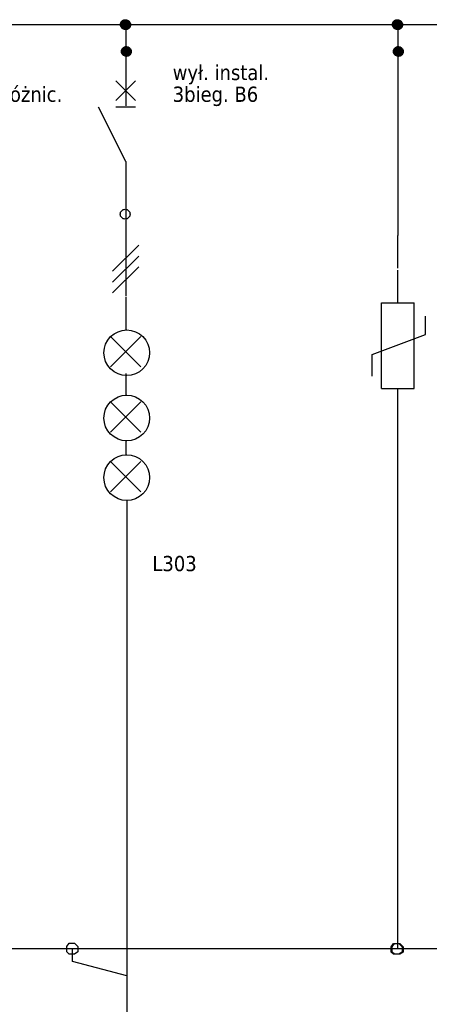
# Model space of a CAD drawing. Header units: millimetres. Extents: x 18084 to 47233, y 38174 to 56392.
# Tile 61 of 251: x 23207 to 23584, y 55021 to 55927. Entities that reach past the tile are written whole.
import ezdxf

# ---------------------------------------------------------------- set-up
doc = ezdxf.new("R2010")
doc.units = ezdxf.units.MM
doc.header["$LTSCALE"] = 100
doc.linetypes.add('ACAD_ISO02W100', pattern=[15, 12, -3])
for name, color, linetype in [('4', 7, 'Continuous'), ('5', 7, 'Continuous'), ('6', 7, 'Continuous'), ('el - schemat', 7, 'Continuous')]:
    doc.layers.add(name, color=color, linetype=linetype)
doc.styles.add('TAHOMA', font='tahoma.ttf')

msp = doc.modelspace()

# ---------------------------------------------------------------- hatches: boundary and pattern name
at = {"linetype": 'Continuous'}
h = msp.add_hatch(dxfattribs=at)
h.set_pattern_fill('ANSI31', color=256, style=0)
h.set_pattern_definition([(45, (17353.34527, 68939.73164), (-0.0883883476, 0.0883883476), [])])
h.paths.add_polyline_path([(23299.75, 55922.12), (23299.83, 55921.24), (23300.09, 55920.4), (23300.5, 55919.62), (23301.06, 55918.94), (23301.75, 55918.38), (23302.52, 55917.96), (23303.37, 55917.71), (23304.25, 55917.62), (23305.12, 55917.71), (23305.97, 55917.96), (23306.75, 55918.38), (23307.43, 55918.94), (23307.99, 55919.62), (23308.4, 55920.4), (23308.66, 55921.24), (23308.75, 55922.12), (23308.66, 55923), (23308.4, 55923.84), (23307.99, 55924.62), (23307.43, 55925.3), (23306.75, 55925.86), (23305.97, 55926.28), (23305.12, 55926.53), (23304.25, 55926.62), (23303.37, 55926.53), (23302.52, 55926.28), (23301.75, 55925.86), (23301.06, 55925.3), (23300.5, 55924.62), (23300.09, 55923.84), (23299.83, 55923)])
h = msp.add_hatch(dxfattribs=at)
h.set_pattern_fill('ANSI31', color=256, style=0)
h.set_pattern_definition([(45, (17353.4411, 68939.5761), (-0.0883883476, 0.0883883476), [])])
h.paths.add_polyline_path([(23299.84, 55921.96), (23299.93, 55921.09), (23300.18, 55920.24), (23300.6, 55919.46), (23301.16, 55918.78), (23301.84, 55918.22), (23302.62, 55917.81), (23303.46, 55917.55), (23304.34, 55917.46), (23305.22, 55917.55), (23306.06, 55917.81), (23306.84, 55918.22), (23307.52, 55918.78), (23308.08, 55919.46), (23308.5, 55920.24), (23308.76, 55921.09), (23308.84, 55921.96), (23308.76, 55922.84), (23308.5, 55923.69), (23308.08, 55924.46), (23307.52, 55925.15), (23306.84, 55925.71), (23306.06, 55926.12), (23305.22, 55926.38), (23304.34, 55926.46), (23303.46, 55926.38), (23302.62, 55926.12), (23301.84, 55925.71), (23301.16, 55925.15), (23300.6, 55924.46), (23300.18, 55923.69), (23299.93, 55922.84)])
h = msp.add_hatch(dxfattribs=at)
h.set_pattern_fill('ANSI31', color=256, style=0)
h.set_pattern_definition([(45, (17603.34527, 68939.73164), (-0.0883883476, 0.0883883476), [])])
h.paths.add_polyline_path([(23549.75, 55922.12), (23549.83, 55921.24), (23550.09, 55920.4), (23550.5, 55919.62), (23551.06, 55918.94), (23551.75, 55918.38), (23552.52, 55917.96), (23553.37, 55917.71), (23554.25, 55917.62), (23555.12, 55917.71), (23555.97, 55917.96), (23556.75, 55918.38), (23557.43, 55918.94), (23557.99, 55919.62), (23558.4, 55920.4), (23558.66, 55921.24), (23558.75, 55922.12), (23558.66, 55923), (23558.4, 55923.84), (23557.99, 55924.62), (23557.43, 55925.3), (23556.75, 55925.86), (23555.97, 55926.28), (23555.12, 55926.53), (23554.25, 55926.62), (23553.37, 55926.53), (23552.52, 55926.28), (23551.75, 55925.86), (23551.06, 55925.3), (23550.5, 55924.62), (23550.09, 55923.84), (23549.83, 55923)])
h = msp.add_hatch(dxfattribs=at)
h.set_pattern_fill('ANSI31', color=256, style=0)
h.set_pattern_definition([(45, (17603.4411, 68939.5761), (-0.0883883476, 0.0883883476), [])])
h.paths.add_polyline_path([(23549.84, 55921.96), (23549.93, 55921.09), (23550.18, 55920.24), (23550.6, 55919.46), (23551.16, 55918.78), (23551.84, 55918.22), (23552.62, 55917.81), (23553.46, 55917.55), (23554.34, 55917.46), (23555.22, 55917.55), (23556.06, 55917.81), (23556.84, 55918.22), (23557.52, 55918.78), (23558.08, 55919.46), (23558.5, 55920.24), (23558.76, 55921.09), (23558.84, 55921.96), (23558.76, 55922.84), (23558.5, 55923.69), (23558.08, 55924.46), (23557.52, 55925.15), (23556.84, 55925.71), (23556.06, 55926.12), (23555.22, 55926.38), (23554.34, 55926.46), (23553.46, 55926.38), (23552.62, 55926.12), (23551.84, 55925.71), (23551.16, 55925.15), (23550.6, 55924.46), (23550.18, 55923.69), (23549.93, 55922.84)])
h = msp.add_hatch(dxfattribs=at)
h.set_pattern_fill('ANSI31', color=256, style=0)
h.set_pattern_definition([(45, (17354.14356, 68915), (-0.0883883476, 0.0883883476), [])])
h.paths.add_polyline_path([(23300.54, 55897.39), (23300.63, 55896.51), (23300.89, 55895.67), (23301.3, 55894.89), (23301.86, 55894.21), (23302.54, 55893.65), (23303.32, 55893.23), (23304.17, 55892.98), (23305.04, 55892.89), (23305.92, 55892.98), (23306.77, 55893.23), (23307.54, 55893.65), (23308.23, 55894.21), (23308.79, 55894.89), (23309.2, 55895.67), (23309.46, 55896.51), (23309.54, 55897.39), (23309.46, 55898.27), (23309.2, 55899.11), (23308.79, 55899.89), (23308.23, 55900.57), (23307.54, 55901.13), (23306.77, 55901.55), (23305.92, 55901.8), (23305.04, 55901.89), (23304.17, 55901.8), (23303.32, 55901.55), (23302.54, 55901.13), (23301.86, 55900.57), (23301.3, 55899.89), (23300.89, 55899.11), (23300.63, 55898.27)])
h = msp.add_hatch(dxfattribs=at)
h.set_pattern_fill('ANSI31', color=256, style=0)
h.set_pattern_definition([(45, (17604.14356, 68915), (-0.0883883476, 0.0883883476), [])])
h.paths.add_polyline_path([(23550.54, 55897.39), (23550.63, 55896.51), (23550.89, 55895.67), (23551.3, 55894.89), (23551.86, 55894.21), (23552.54, 55893.65), (23553.32, 55893.23), (23554.17, 55892.98), (23555.04, 55892.89), (23555.92, 55892.98), (23556.77, 55893.23), (23557.54, 55893.65), (23558.23, 55894.21), (23558.79, 55894.89), (23559.2, 55895.67), (23559.46, 55896.51), (23559.54, 55897.39), (23559.46, 55898.27), (23559.2, 55899.11), (23558.79, 55899.89), (23558.23, 55900.57), (23557.54, 55901.13), (23556.77, 55901.55), (23555.92, 55901.8), (23555.04, 55901.89), (23554.17, 55901.8), (23553.32, 55901.55), (23552.54, 55901.13), (23551.86, 55900.57), (23551.3, 55899.89), (23550.89, 55899.11), (23550.63, 55898.27)])

# ---------------------------------------------------------------- linework, layer by layer
for p, q in [((23580.03, 55636.97), (23580.03, 55653.79)), ((23530.93, 55618.76), (23580.03, 55636.97)), ((23530.93, 55598.62), (23530.93, 55618.76))]:
    msp.add_line(p, q)
at = {"layer": '4', "color": 7}
for points in [[(22803.82, 55922.26), (23527.82, 55922.26)], [(23219.38, 55922.22), (23943.38, 55922.22)], [(23304.48, 55922.26), (23304.48, 55897.26)], [(23304.74, 55922.26), (23304.74, 55897.26)], [(23316.77, 55922.22), (24040.77, 55922.22)], [(23354.8, 55922.22), (24078.8, 55922.22)], [(23554.48, 55922.26), (23554.48, 55897.26)], [(23554.74, 55922.26), (23554.74, 55897.26)], [(23304.48, 55747.26), (23304.48, 55722.26)], [(23304.48, 55747.26), (23304.48, 55722.26)], [(23304.48, 55747.26), (23304.48, 55722.26)], [(23292.48, 55695.26), (23316.48, 55719.26)], [(23304.48, 55722.26), (23304.48, 55672.26)], [(23292.48, 55685.26), (23316.48, 55709.26)], [(23292.48, 55675.26), (23316.48, 55699.26)], [(23305.48, 55484.8), (23305.48, 54997.26)], [(23255.48, 55060.26), (23255.48, 55072.26)], [(23305.48, 55047.26), (23255.48, 55060.26)]]:
    msp.add_lwpolyline(points, dxfattribs=at)
for points in [[(23260.48, 55072.26), (23260.48, 55069.26), (23257.48, 55067.26), (23255.48, 55067.26), (23252.48, 55067.26), (23250.48, 55069.26), (23250.48, 55072.26), (23250.48, 55074.26), (23252.48, 55077.26), (23255.48, 55077.26), (23257.48, 55077.26), (23260.48, 55074.26), (23260.48, 55072.26)], [(23558.48, 55072.02), (23558.48, 55069.02), (23555.48, 55067.02), (23553.48, 55067.02), (23550.48, 55067.02), (23548.48, 55069.02), (23548.48, 55072.02), (23548.48, 55074.02), (23550.48, 55077.02), (23553.48, 55077.02), (23555.48, 55077.02), (23558.48, 55074.02), (23558.48, 55072.02)], [(23559.48, 55072.02), (23559.48, 55069.02), (23556.48, 55067.02), (23554.48, 55067.02), (23551.48, 55067.02), (23549.48, 55069.02), (23549.48, 55072.02), (23549.48, 55074.02), (23551.48, 55077.02), (23554.48, 55077.02), (23556.48, 55077.02), (23559.48, 55074.02), (23559.48, 55072.02)]]:
    msp.add_lwpolyline(points, close=True, dxfattribs=at)
at = {"layer": '5', "linetype": 'ACAD_ISO02W100'}
msp.add_line((23554.74, 55846.26), (23554.48, 55728.17), dxfattribs=at)
at = {"layer": '6', "color": 7}
for points in [[(23308.75, 55922.12), (23308.66, 55921.24), (23308.4, 55920.4), (23307.99, 55919.62), (23307.43, 55918.94), (23306.75, 55918.38), (23305.97, 55917.96), (23305.12, 55917.71), (23304.25, 55917.62), (23303.37, 55917.71), (23302.52, 55917.96), (23301.75, 55918.38), (23301.06, 55918.94), (23300.5, 55919.62), (23300.09, 55920.4), (23299.83, 55921.24), (23299.75, 55922.12), (23299.83, 55923), (23300.09, 55923.84), (23300.5, 55924.62), (23301.06, 55925.3), (23301.75, 55925.86), (23302.52, 55926.28), (23303.37, 55926.53), (23304.25, 55926.62), (23305.12, 55926.53), (23305.97, 55926.28), (23306.75, 55925.86), (23307.43, 55925.3), (23307.99, 55924.62), (23308.4, 55923.84), (23308.66, 55923), (23308.75, 55922.12)], [(23308.84, 55921.96), (23308.76, 55921.09), (23308.5, 55920.24), (23308.08, 55919.46), (23307.52, 55918.78), (23306.84, 55918.22), (23306.06, 55917.81), (23305.22, 55917.55), (23304.34, 55917.46), (23303.46, 55917.55), (23302.62, 55917.81), (23301.84, 55918.22), (23301.16, 55918.78), (23300.6, 55919.46), (23300.18, 55920.24), (23299.93, 55921.09), (23299.84, 55921.96), (23299.93, 55922.84), (23300.18, 55923.69), (23300.6, 55924.46), (23301.16, 55925.15), (23301.84, 55925.71), (23302.62, 55926.12), (23303.46, 55926.38), (23304.34, 55926.46), (23305.22, 55926.38), (23306.06, 55926.12), (23306.84, 55925.71), (23307.52, 55925.15), (23308.08, 55924.46), (23308.5, 55923.69), (23308.76, 55922.84), (23308.84, 55921.96)], [(23558.75, 55922.12), (23558.66, 55921.24), (23558.4, 55920.4), (23557.99, 55919.62), (23557.43, 55918.94), (23556.75, 55918.38), (23555.97, 55917.96), (23555.12, 55917.71), (23554.25, 55917.62), (23553.37, 55917.71), (23552.52, 55917.96), (23551.75, 55918.38), (23551.06, 55918.94), (23550.5, 55919.62), (23550.09, 55920.4), (23549.83, 55921.24), (23549.75, 55922.12), (23549.83, 55923), (23550.09, 55923.84), (23550.5, 55924.62), (23551.06, 55925.3), (23551.75, 55925.86), (23552.52, 55926.28), (23553.37, 55926.53), (23554.25, 55926.62), (23555.12, 55926.53), (23555.97, 55926.28), (23556.75, 55925.86), (23557.43, 55925.3), (23557.99, 55924.62), (23558.4, 55923.84), (23558.66, 55923), (23558.75, 55922.12)], [(23558.84, 55921.96), (23558.76, 55921.09), (23558.5, 55920.24), (23558.08, 55919.46), (23557.52, 55918.78), (23556.84, 55918.22), (23556.06, 55917.81), (23555.22, 55917.55), (23554.34, 55917.46), (23553.46, 55917.55), (23552.62, 55917.81), (23551.84, 55918.22), (23551.16, 55918.78), (23550.6, 55919.46), (23550.18, 55920.24), (23549.93, 55921.09), (23549.84, 55921.96), (23549.93, 55922.84), (23550.18, 55923.69), (23550.6, 55924.46), (23551.16, 55925.15), (23551.84, 55925.71), (23552.62, 55926.12), (23553.46, 55926.38), (23554.34, 55926.46), (23555.22, 55926.38), (23556.06, 55926.12), (23556.84, 55925.71), (23557.52, 55925.15), (23558.08, 55924.46), (23558.5, 55923.69), (23558.76, 55922.84), (23558.84, 55921.96)], [(23309.54, 55897.39), (23309.46, 55896.51), (23309.2, 55895.67), (23308.79, 55894.89), (23308.23, 55894.21), (23307.54, 55893.65), (23306.77, 55893.23), (23305.92, 55892.98), (23305.04, 55892.89), (23304.17, 55892.98), (23303.32, 55893.23), (23302.54, 55893.65), (23301.86, 55894.21), (23301.3, 55894.89), (23300.89, 55895.67), (23300.63, 55896.51), (23300.54, 55897.39), (23300.63, 55898.27), (23300.89, 55899.11), (23301.3, 55899.89), (23301.86, 55900.57), (23302.54, 55901.13), (23303.32, 55901.55), (23304.17, 55901.8), (23305.04, 55901.89), (23305.92, 55901.8), (23306.77, 55901.55), (23307.54, 55901.13), (23308.23, 55900.57), (23308.79, 55899.89), (23309.2, 55899.11), (23309.46, 55898.27), (23309.54, 55897.39)], [(23559.54, 55897.39), (23559.46, 55896.51), (23559.2, 55895.67), (23558.79, 55894.89), (23558.23, 55894.21), (23557.54, 55893.65), (23556.77, 55893.23), (23555.92, 55892.98), (23555.04, 55892.89), (23554.17, 55892.98), (23553.32, 55893.23), (23552.54, 55893.65), (23551.86, 55894.21), (23551.3, 55894.89), (23550.89, 55895.67), (23550.63, 55896.51), (23550.54, 55897.39), (23550.63, 55898.27), (23550.89, 55899.11), (23551.3, 55899.89), (23551.86, 55900.57), (23552.54, 55901.13), (23553.32, 55901.55), (23554.17, 55901.8), (23555.04, 55901.89), (23555.92, 55901.8), (23556.77, 55901.55), (23557.54, 55901.13), (23558.23, 55900.57), (23558.79, 55899.89), (23559.2, 55899.11), (23559.46, 55898.27), (23559.54, 55897.39)], [(23308.48, 55747.76), (23308.39, 55746.88), (23308.14, 55746.04), (23307.72, 55745.26), (23307.16, 55744.58), (23306.48, 55744.02), (23305.7, 55743.6), (23304.86, 55743.34), (23303.98, 55743.26), (23303.1, 55743.34), (23302.26, 55743.6), (23301.48, 55744.02), (23300.8, 55744.58), (23300.24, 55745.26), (23299.82, 55746.04), (23299.57, 55746.88), (23299.48, 55747.76), (23299.57, 55748.64), (23299.82, 55749.48), (23300.24, 55750.26), (23300.8, 55750.94), (23301.48, 55751.5), (23302.26, 55751.92), (23303.1, 55752.17), (23303.98, 55752.26), (23304.86, 55752.17), (23305.7, 55751.92), (23306.48, 55751.5), (23307.16, 55750.94), (23307.72, 55750.26), (23308.14, 55749.48), (23308.39, 55748.64), (23308.48, 55747.76)], [(23326.48, 55620.26), (23326.08, 55616.16), (23324.88, 55612.22), (23322.94, 55608.59), (23320.33, 55605.41), (23317.15, 55602.8), (23313.51, 55600.86), (23309.58, 55599.66), (23305.48, 55599.26), (23301.38, 55599.66), (23297.44, 55600.86), (23293.81, 55602.8), (23290.63, 55605.41), (23288.02, 55608.59), (23286.08, 55612.22), (23284.88, 55616.16), (23284.48, 55620.26), (23284.88, 55624.35), (23286.08, 55628.29), (23288.02, 55631.93), (23290.63, 55635.11), (23293.81, 55637.72), (23297.44, 55639.66), (23301.38, 55640.85), (23305.48, 55641.26), (23309.58, 55640.85), (23313.51, 55639.66), (23317.15, 55637.72), (23320.33, 55635.11), (23322.94, 55631.93), (23324.88, 55628.29), (23326.08, 55624.35), (23326.48, 55620.26)], [(23326.48, 55560.26), (23326.08, 55556.17), (23324.88, 55552.23), (23322.94, 55548.6), (23320.33, 55545.41), (23317.15, 55542.8), (23313.51, 55540.86), (23309.58, 55539.67), (23305.48, 55539.26), (23301.38, 55539.67), (23297.44, 55540.86), (23293.81, 55542.8), (23290.63, 55545.41), (23288.02, 55548.6), (23286.08, 55552.23), (23284.88, 55556.17), (23284.48, 55560.26), (23284.88, 55564.36), (23286.08, 55568.3), (23288.02, 55571.93), (23290.63, 55575.11), (23293.81, 55577.72), (23297.44, 55579.66), (23301.38, 55580.86), (23305.48, 55581.26), (23309.58, 55580.86), (23313.51, 55579.66), (23317.15, 55577.72), (23320.33, 55575.11), (23322.94, 55571.93), (23324.88, 55568.3), (23326.08, 55564.36), (23326.48, 55560.26)], [(23326.48, 55505.41), (23326.08, 55501.31), (23324.88, 55497.37), (23322.94, 55493.74), (23320.33, 55490.56), (23317.15, 55487.95), (23313.51, 55486.01), (23309.58, 55484.81), (23305.48, 55484.41), (23301.38, 55484.81), (23297.44, 55486.01), (23293.81, 55487.95), (23290.63, 55490.56), (23288.02, 55493.74), (23286.08, 55497.37), (23284.88, 55501.31), (23284.48, 55505.41), (23284.88, 55509.51), (23286.08, 55513.45), (23288.02, 55517.08), (23290.63, 55520.26), (23293.81, 55522.87), (23297.44, 55524.81), (23301.38, 55526.01), (23305.48, 55526.41), (23309.58, 55526.01), (23313.51, 55524.81), (23317.15, 55522.87), (23320.33, 55520.26), (23322.94, 55517.08), (23324.88, 55513.45), (23326.08, 55509.51), (23326.48, 55505.41)]]:
    msp.add_lwpolyline(points, close=True, dxfattribs=at)
for points in [[(23304.48, 55897.26), (23304.48, 55847.26)], [(23554.74, 55896.26), (23554.74, 55846.26)], [(23295.48, 55852.26), (23313.48, 55870.26)], [(23313.48, 55852.26), (23295.48, 55870.26)], [(23304.48, 55796.26), (23279.48, 55846.26)], [(23313.48, 55846.26), (23295.48, 55846.26)], [(23304.48, 55796.26), (23304.48, 55746.26)], [(23554.48, 55698.17), (23554.48, 55728.17)], [(23554.48, 55666.26), (23554.48, 55696.26)], [(23304.48, 55671.26), (23304.48, 55641.26)], [(23539.48, 55666.26), (23569.48, 55666.26)], [(23539.48, 55587.26), (23539.48, 55666.26)], [(23569.48, 55587.26), (23569.48, 55666.26)], [(23290.48, 55607.26), (23318.48, 55635.26)], [(23290.48, 55635.26), (23318.48, 55607.26)], [(23304.48, 55601.26), (23304.48, 55581.68)], [(23539.48, 55587.26), (23569.48, 55587.26)], [(23554.48, 55072.02), (23554.48, 55587.26)], [(23290.48, 55575.26), (23318.48, 55547.26)], [(23290.48, 55547.26), (23318.48, 55575.26)], [(23304.48, 55539.38), (23304.48, 55526.27)], [(23290.48, 55520.41), (23318.48, 55492.41)], [(23290.48, 55492.41), (23318.48, 55520.41)]]:
    msp.add_lwpolyline(points, dxfattribs=at)
at = {"layer": 'el - schemat', "linetype": 'ByBlock', "lineweight": -2}
msp.add_line((22298.54, 55072.42), (24990.67, 55072.42), dxfattribs=at)

# ---------------------------------------------------------------- texts
at = {"layer": '5', "style": 'TAHOMA'}
for s, p in [('wył. instal.', (23347.7, 55871.06)), ('2bieg. z czł. różnic.', (23087.7, 55851.06)), ('3bieg. B6', (23347.7, 55851.06)), ('L303', (23329.02, 55419.4))]:
    msp.add_text(s, height=14, dxfattribs=at).set_placement(p)

doc.saveas('drawing.dxf')
